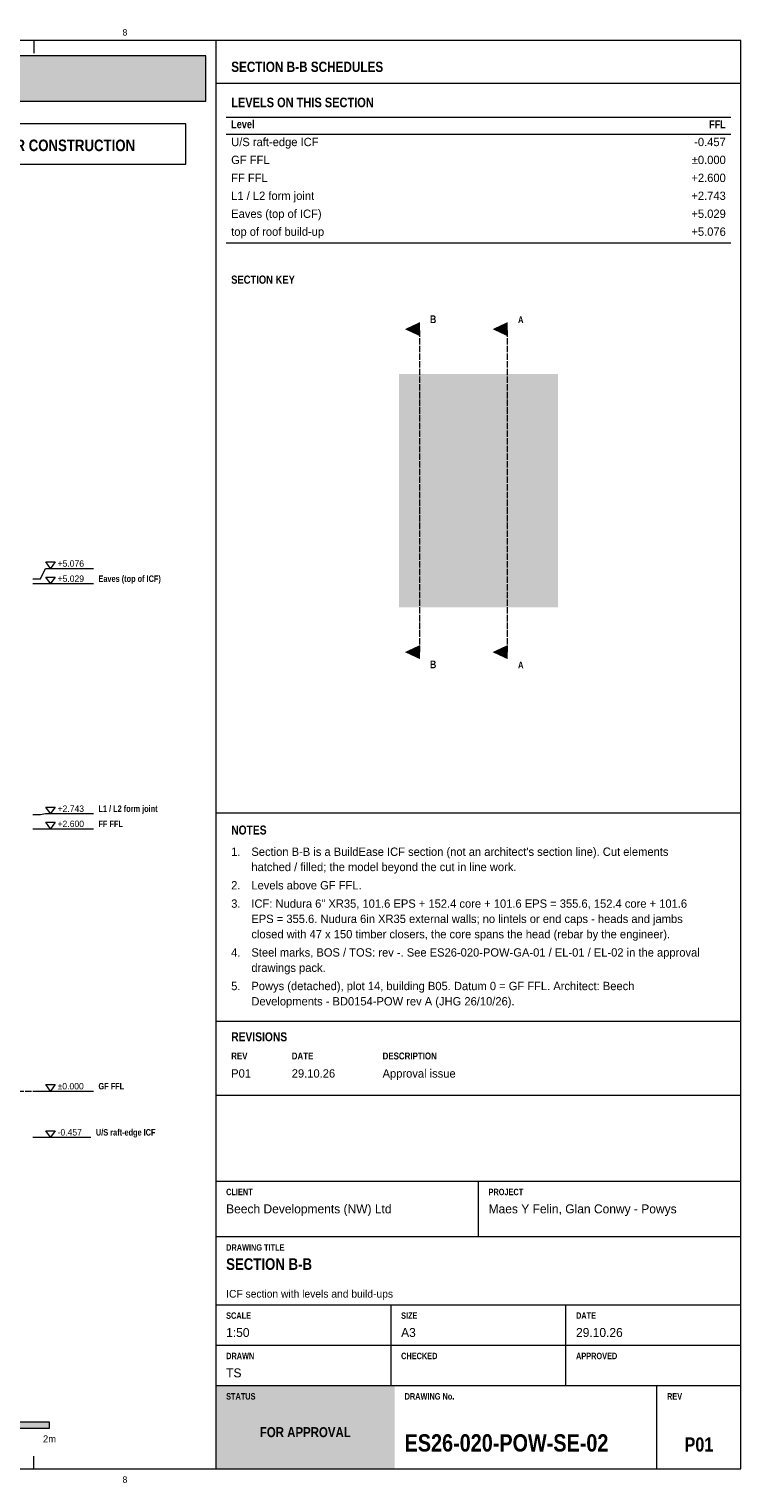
# Model space of a CAD drawing. Header units: millimetres. Extents: x 17 to 413, y 4 to 292.
# Tile 6 of 6: x 272 to 413, y 4 to 292. Entities that reach past the tile are written whole.
import ezdxf
from ezdxf.enums import TextEntityAlignment as Align

# ---------------------------------------------------------------- set-up
doc = ezdxf.new("R2010")
doc.units = ezdxf.units.MM
doc.linetypes.add('DASHED', pattern=[1.524, 1.27, -0.254])
for name, color, linetype in [('FILL-C_B2B2B8', 7, 'Continuous'), ('FILL-RED', 7, 'Continuous'), ('FILL-STEEL_GREY', 7, 'Continuous'), ('FILL-TEAL', 7, 'Continuous'), ('FILL-WHITE', 7, 'Continuous'), ('LINE-C_B2B2B8-DASH', 7, 'DASHED'), ('LINE-INK', 7, 'Continuous'), ('LINE-RED', 7, 'Continuous'), ('LINE-RED-DASH', 7, 'DASHED'), ('LINE-STEEL-DASH', 7, 'DASHED'), ('LINE-TEAL', 7, 'Continuous'), ('TEXT-C_B2B2B8', 7, 'Continuous'), ('TEXT-EPS', 7, 'Continuous'), ('TEXT-INK', 7, 'Continuous'), ('TEXT-RED', 7, 'Continuous'), ('TEXT-STEEL', 7, 'Continuous'), ('TEXT-STEEL_GREY', 7, 'Continuous'), ('TEXT-TEAL', 7, 'Continuous'), ('TEXT-TEAL_DK', 7, 'Continuous'), ('TEXT-WHITE', 7, 'Continuous')]:
    doc.layers.add(name, color=color, linetype=linetype)
doc.styles.add('OpenSansCondensed-Bold', font='OpenSansCondensed-Bold.ttf')

msp = doc.modelspace()

# ---------------------------------------------------------------- hatches: boundary and pattern name
at = {"layer": 'FILL-C_B2B2B8', "true_color": 0xb2b2b8}
h = msp.add_hatch(color=253, dxfattribs=at)
h.dxf.hatch_style = 1
h.paths.add_polyline_path([(363.78, 232.82), (366.78, 231.42), (366.78, 234.22)])
h = msp.add_hatch(color=253, dxfattribs=at)
h.dxf.hatch_style = 1
h.paths.add_polyline_path([(363.78, 168.82), (366.78, 167.42), (366.78, 170.22)])
at = {"layer": 'FILL-RED', "true_color": 0xcc141a}
h = msp.add_hatch(color=242, dxfattribs=at)
h.dxf.hatch_style = 1
h.paths.add_polyline_path([(346.41, 232.82), (349.41, 231.42), (349.41, 234.22)])
h = msp.add_hatch(color=242, dxfattribs=at)
h.dxf.hatch_style = 1
h.paths.add_polyline_path([(346.41, 168.82), (349.41, 167.42), (349.41, 170.22)])
at = {"layer": 'FILL-STEEL_GREY', "true_color": 0x737378}
h = msp.add_hatch(color=8, dxfattribs=at)
h.dxf.hatch_style = 1
h.paths.add_polyline_path([(345.24, 223.93), (345.24, 223.94), (345.24, 223.93), (376.75, 223.93), (376.75, 177.7), (376.75, 177.7), (376.76, 177.69), (376.75, 177.7), (376.75, 177.7), (376.75, 177.7), (376.75, 177.7), (376.75, 177.7), (371.05, 177.7), (345.24, 177.7)])
h.paths.add_polyline_path([(346.9, 222.27), (346.9, 179.36), (375.09, 179.36), (375.09, 222.27)], flags=0)
h = msp.add_hatch(color=8, dxfattribs=at)
h.dxf.hatch_style = 1
h.paths.add_polyline_path([(376.75, 223.93), (376.75, 223.94), (376.75, 223.94), (376.75, 223.94), (376.75, 223.94), (376.75, 223.94)])
at = {"layer": 'FILL-TEAL', "true_color": 0x009e85}
h = msp.add_hatch(color=124, dxfattribs=at)
h.dxf.hatch_style = 1
h.paths.add_polyline_path([(309.01, 7), (344.37, 7), (344.37, 23.5), (309.01, 23.5)])
at = {"layer": 'FILL-WHITE', "true_color": 0xfff5f0}
h = msp.add_hatch(color=7, dxfattribs=at)
h.dxf.hatch_style = 1
h.paths.add_polyline_path([(23, 278), (307, 278), (307, 287), (23, 287)])
at = {"layer": 'FILL-WHITE', "true_color": 0xffffff}
h = msp.add_hatch(color=7, dxfattribs=at)
h.dxf.hatch_style = 1
h.paths.add_polyline_path([(256, 15), (276, 15), (276, 16.2), (256, 16.2)])

# ---------------------------------------------------------------- linework, layer by layer
at = {"layer": 'LINE-C_B2B2B8-DASH', "lineweight": 5}
msp.add_line((366.78, 168.82), (366.78, 232.82), dxfattribs=at)
at = {"layer": 'LINE-INK', "lineweight": 5}
for p, q in [((272.88, 290), (272.88, 287.5)), ((309, 7), (309, 290)), ((311, 274.8), (411, 274.8)), ((311, 271.45), (411, 271.45)), ((311, 249.92), (411, 249.92)), ((274.2, 183.33), (275.2, 185.39)), ((275.2, 185.39), (284.7, 185.39)), ((272.7, 183.33), (274.2, 183.33)), ((272.7, 182.39), (274.2, 182.39)), ((274.2, 182.39), (275.2, 182.39)), ((275.2, 182.39), (284.7, 182.39)), ((272.7, 136.67), (274.2, 136.67)), ((274.2, 136.67), (275.2, 136.81)), ((275.2, 136.81), (284.7, 136.81)), ((309, 136.97), (413, 136.97)), ((272.7, 133.81), (274.2, 133.81)), ((274.2, 133.81), (275.2, 133.81)), ((275.2, 133.81), (284.7, 133.81)), ((309, 95.7), (413, 95.7)), ((272.7, 81.81), (274.2, 81.81)), ((274.2, 81.81), (275.2, 81.81)), ((275.2, 81.81), (284.7, 81.81)), ((309, 81), (413, 81)), ((272.7, 72.67), (274.2, 72.67)), ((274.2, 72.67), (275.2, 72.67)), ((275.2, 72.67), (284.2, 72.67)), ((309, 64), (413, 64)), ((361, 53), (361, 64)), ((309, 53), (413, 53)), ((309, 39.5), (413, 39.5)), ((343.67, 31.5), (343.67, 39.5)), ((378.33, 31.5), (378.33, 39.5)), ((309, 31.5), (413, 31.5)), ((343.67, 23.5), (343.67, 31.5)), ((378.33, 23.5), (378.33, 31.5)), ((309, 23.5), (413, 23.5)), ((396.36, 7), (396.36, 23.5)), ((272.88, 7), (272.88, 9.5))]:
    msp.add_line(p, q, dxfattribs=at)
for points in [[(20, 7), (413, 7), (413, 290), (20, 290)], [(276.2, 185.39), (275.3, 186.69), (277.1, 186.69)], [(276.2, 182.39), (275.3, 183.69), (277.1, 183.69)], [(276.2, 136.81), (275.3, 138.11), (277.1, 138.11)], [(276.2, 133.81), (275.3, 135.11), (277.1, 135.11)], [(276.2, 81.81), (275.3, 83.11), (277.1, 83.11)], [(276.2, 72.67), (275.3, 73.97), (277.1, 73.97)], [(256, 15), (276, 15), (276, 16.2), (256, 16.2)]]:
    msp.add_lwpolyline(points, close=True, dxfattribs=at)
at = {"layer": 'LINE-RED', "lineweight": 5}
for points in [[(23, 278), (307, 278), (307, 287), (23, 287)], [(226.21, 265.5), (303, 265.5), (303, 273.5), (226.21, 273.5)]]:
    msp.add_lwpolyline(points, close=True, dxfattribs=at)
at = {"layer": 'LINE-RED-DASH', "lineweight": 5}
msp.add_line((349.41, 168.82), (349.41, 232.82), dxfattribs=at)
at = {"layer": 'LINE-STEEL-DASH', "lineweight": 5}
msp.add_line((33.4, 81.81), (279.2, 81.81), dxfattribs=at)
at = {"layer": 'LINE-TEAL', "lineweight": 5}
msp.add_line((309, 281.6), (413, 281.6), dxfattribs=at)

# ---------------------------------------------------------------- texts
at = {"layer": 'TEXT-C_B2B2B8', "style": 'OpenSansCondensed-Bold'}
for p in [(369.38, 234.02), (369.38, 165.62)]:
    msp.add_text('A', height=1.32, dxfattribs=at).set_placement(p, align=Align.CENTER)
at = {"layer": 'TEXT-EPS', "style": 'OpenSansCondensed-Bold'}
msp.add_text('STATUS', height=1.27, dxfattribs=at).set_placement((311, 20.7))
at = {"layer": 'TEXT-INK', "style": 'OpenSansCondensed-Bold'}
for s, height, p in [('ICF PACKAGE: Nudura ICF formwork and accessories are our supply. Raft and foundations AS PER THE ARCHITECTURAL DRAWINGS; joist ledgers by the engineer. Floors, stairs, partitions, roof and joinery are drawn as DESIGN', 1.778, (24.6, 283.47)), ('LEVELS ON THIS SECTION', 1.905, (312, 276.8)), ('NOTES', 1.778, (312, 132.67)), ('REVISIONS', 1.778, (312, 91.7)), ('SECTION B-B', 2.286, (311, 46.4)), ('ES26-020-POW-SE-02', 3.429, (346.36, 10.4))]:
    msp.add_text(s, height=height, dxfattribs=at).set_placement(p)
at = {"layer": 'TEXT-INK'}
for s, height, p in [('U/S raft-edge ICF', 1.651, (312, 269.09)), ('GF FFL', 1.651, (312, 265.54)), ('FF FFL', 1.651, (312, 261.98)), ('L1 / L2 form joint', 1.651, (312, 258.43)), ('Eaves (top of ICF)', 1.651, (312, 254.87)), ('top of roof build-up', 1.651, (312, 251.32)), ('+5.076', 1.27, (277.6, 185.74)), ('+5.029', 1.27, (277.6, 182.74)), ('+2.743', 1.27, (277.6, 137.16)), ('+2.600', 1.27, (277.6, 134.16)), ('1.', 1.651, (312, 128.44)), ("Section B-B is a BuildEase ICF section (not an architect's section line). Cut elements", 1.651, (316, 128.44)), ('hatched / filled; the model beyond the cut in line work.', 1.651, (316, 125.42)), ('2.', 1.651, (312, 121.79)), ('Levels above GF FFL.', 1.651, (316, 121.79)), ('3.', 1.651, (312, 118.16)), ('ICF: Nudura 6" XR35, 101.6 EPS + 152.4 core + 101.6 EPS = 355.6, 152.4 core + 101.6', 1.651, (316, 118.16)), ('EPS = 355.6. Nudura 6in XR35 external walls; no lintels or end caps - heads and jambs', 1.651, (316, 115.14)), ('closed with 47 x 150 timber closers, the core spans the head (rebar by the engineer).', 1.651, (316, 112.11)), ('4.', 1.651, (312, 108.48)), ('Steel marks, BOS / TOS: rev -. See ES26-020-POW-GA-01 / EL-01 / EL-02 in the approval', 1.651, (316, 108.48)), ('drawings pack.', 1.651, (316, 105.45)), ('5.', 1.651, (312, 101.83)), ('Powys (detached), plot 14, building B05. Datum 0 = GF FFL. Architect: Beech', 1.651, (316, 101.83)), ('Developments - BD0154-POW rev A (JHG 26/10/26).', 1.651, (316, 98.8)), ('P01', 1.651, (312, 84.5)), ('29.10.26', 1.651, (324, 84.5)), ('Approval issue', 1.651, (342, 84.5)), ('±0.000', 1.27, (277.6, 82.16)), ('-0.457', 1.27, (277.6, 73.02)), ('Beech Developments (NW) Ltd', 1.778, (311, 57.6)), ('Maes Y Felin, Glan Conwy - Powys', 1.778, (363, 57.6)), ('1:50', 1.778, (311, 33.1)), ('A3', 1.778, (345.67, 33.1)), ('29.10.26', 1.778, (380.33, 33.1)), ('TS', 1.778, (311, 25.1))]:
    msp.add_text(s, height=height, dxfattribs=at).set_placement(p)
for s, p in [('-0.457', (410, 269.09)), ('±0.000', (410, 265.54)), ('+2.600', (410, 261.98)), ('+2.743', (410, 258.43)), ('+5.029', (410, 254.87)), ('+5.076', (410, 251.32))]:
    msp.add_text(s, height=1.651, dxfattribs=at).set_placement(p, align=Align.RIGHT)
msp.add_text('2m', height=1.397, dxfattribs=at).set_placement((276, 12.2), align=Align.CENTER)
at = {"layer": 'TEXT-INK', "style": 'OpenSansCondensed-Bold'}
msp.add_text('P01', height=2.794, dxfattribs=at).set_placement((404.68, 10.4), align=Align.CENTER)
at = {"layer": 'TEXT-RED', "style": 'OpenSansCondensed-Bold'}
for s, height, p in [('FOR APPROVAL - NOT FOR CONSTRUCTION', 2.286, (264.6, 268.1)), ('B', 1.52, (352.01, 234.02)), ('B', 1.52, (352.01, 165.62))]:
    msp.add_text(s, height=height, dxfattribs=at).set_placement(p, align=Align.CENTER)
at = {"layer": 'TEXT-STEEL', "style": 'OpenSansCondensed-Bold'}
for s, p in [('Eaves (top of ICF)', (285.7, 182.74)), ('L1 / L2 form joint', (285.7, 137.16)), ('FF FFL', (285.7, 134.16)), ('GF FFL', (285.7, 82.16)), ('U/S raft-edge ICF', (285.2, 73.02))]:
    msp.add_text(s, height=1.27, dxfattribs=at).set_placement(p)
at = {"layer": 'TEXT-STEEL_GREY'}
for p in [(290.94, 291), (290.94, 4.2)]:
    msp.add_text('8', height=1.27, dxfattribs=at).set_placement(p, align=Align.CENTER)
at = {"layer": 'TEXT-STEEL_GREY', "style": 'OpenSansCondensed-Bold'}
for s, height, p in [('Level', 1.575, (312, 272.65)), ('REV', 1.372, (312, 88.1)), ('DATE', 1.372, (324, 88.1)), ('DESCRIPTION', 1.3716, (342, 88.1)), ('CLIENT', 1.27, (311, 61.2)), ('PROJECT', 1.27, (363, 61.2)), ('DRAWING TITLE', 1.27, (311, 50.2)), ('SCALE', 1.27, (311, 36.7)), ('SIZE', 1.27, (345.67, 36.7)), ('DATE', 1.27, (380.33, 36.7)), ('DRAWN', 1.27, (311, 28.7)), ('CHECKED', 1.27, (345.67, 28.7)), ('APPROVED', 1.27, (380.33, 28.7)), ('DRAWING No.', 1.27, (346.36, 20.7)), ('REV', 1.27, (398.36, 20.7))]:
    msp.add_text(s, height=height, dxfattribs=at).set_placement(p)
msp.add_text('FFL', height=1.575, dxfattribs=at).set_placement((410, 272.65), align=Align.RIGHT)
at = {"layer": 'TEXT-STEEL_GREY'}
msp.add_text('ICF section with levels and build-ups', height=1.524, dxfattribs=at).set_placement((311, 40.9))
at = {"layer": 'TEXT-TEAL', "style": 'OpenSansCondensed-Bold'}
msp.add_text('SECTION B-B SCHEDULES', height=2.032, dxfattribs=at).set_placement((312, 283.8))
at = {"layer": 'TEXT-TEAL_DK', "style": 'OpenSansCondensed-Bold'}
msp.add_text('SECTION KEY', height=1.6256, dxfattribs=at).set_placement((312, 241.82))
at = {"layer": 'TEXT-WHITE', "style": 'OpenSansCondensed-Bold'}
msp.add_text('FOR APPROVAL', height=1.9812, dxfattribs=at).set_placement((326.68, 13.25), align=Align.CENTER)

doc.saveas('drawing.dxf')
